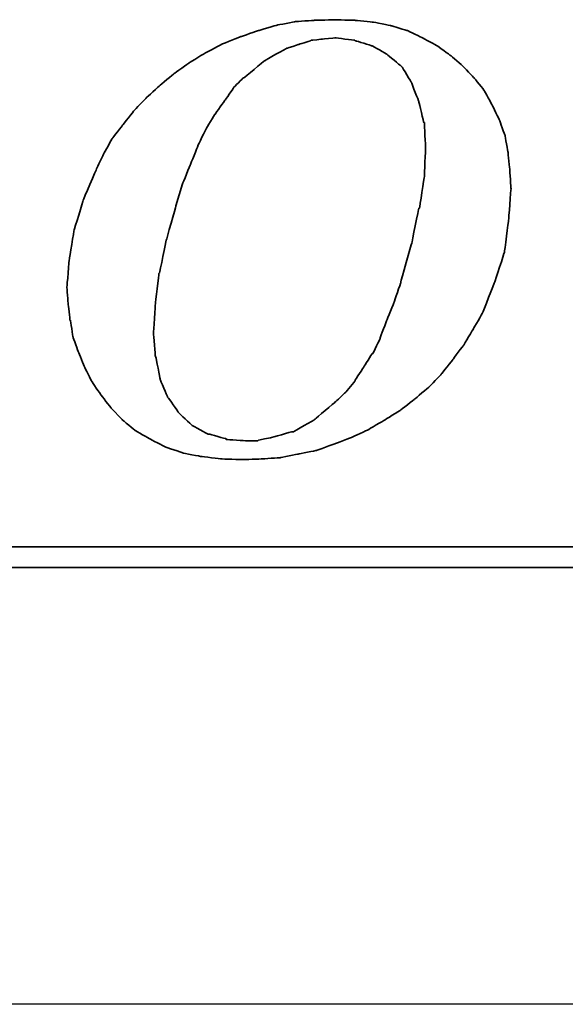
# Model space of a CAD drawing. Header units: millimetres. Extents: x -257 to 3135, y -1556 to 860.
# Tile 185 of 256: x 56.41 to 61.73, y -746.25 to -736.63. Entities that reach past the tile are written whole.
import ezdxf
from ezdxf.lldxf.tags import DXFTag

# ---------------------------------------------------------------- set-up
doc = ezdxf.new("R2010")
doc.units = ezdxf.units.MM
doc.layers.get('0').update_dxf_attribs({"linetype": 'CONTINUOUS'})
doc.layers.add('DIM', color=4, linetype='CONTINUOUS')
doc.layers.add('layer 1', color=7, linetype='CONTINUOUS')
tags = doc.linetypes.add('DASHED', pattern=[25.72, 12.86, -12.86]).pattern_tags.tags
tags[6:7] = [DXFTag(74, 4), DXFTag(75, 0), DXFTag(340, '0'), DXFTag(46, 0.0), DXFTag(50, 0.0), DXFTag(44, 0.0), DXFTag(45, 0.0)]
tags[4:5] = [DXFTag(74, 4), DXFTag(75, 0), DXFTag(340, '0'), DXFTag(46, 0.0), DXFTag(50, 0.0), DXFTag(44, 0.0), DXFTag(45, 0.0)]

# ---------------------------------------------------------------- blocks, each defined once
blk = doc.blocks.new('TBI MOTION logo(完整正式版)')
at = {"layer": 'layer 1', "color": 22, "lineweight": 35}
for points, knots in [([(-11.34375, -6.98375), (-11.34375, -6.98375), (-10.91375, -7.43875), (-10.91375, -7.43875), (-10.91375, -7.43875), (-10.91375, -7.43875), (-10.38625, -7.87125), (-10.38625, -7.87125), (-10.38625, -7.87125), (-10.38625, -7.87125), (-9.81125, -8.20375), (-9.81125, -8.20375), (-9.81125, -8.20375), (-9.81125, -8.20375), (-9.21125, -8.51875), (-9.21125, -8.51875), (-9.21125, -8.51875), (-9.21125, -8.51875), (-8.51625, -8.75875), (-8.51625, -8.75875), (-8.51625, -8.75875), (-8.51625, -8.75875), (-7.77125, -8.90375), (-7.77125, -8.90375), (-7.77125, -8.90375), (-7.77125, -8.90375), (-6.97875, -8.99875), (-6.97875, -8.99875), (-6.97875, -8.99875), (-6.97875, -8.99875), (-6.14125, -9.02375), (-6.14125, -9.02375), (-6.14125, -9.02375), (-6.14125, -9.02375), (-5.37125, -8.99875), (-5.37125, -8.99875), (-5.37125, -8.99875), (-5.37125, -8.99875), (-4.65375, -8.94875), (-4.65375, -8.94875), (-4.65375, -8.94875), (-4.65375, -8.94875), (-3.93375, -8.80625), (-3.93375, -8.80625), (-3.93375, -8.80625), (-3.93375, -8.80625), (-3.21375, -8.66375), (-3.21375, -8.66375), (-3.21375, -8.66375), (-3.21375, -8.66375), (-2.49375, -8.39875), (-2.49375, -8.39875), (-2.49375, -8.39875), (-2.49375, -8.39875), (-1.79875, -8.13375), (-1.79875, -8.13375), (-1.79875, -8.13375), (-1.79875, -8.13375), (-1.17375, -7.84375), (-1.17375, -7.84375), (-1.17375, -7.84375), (-1.17375, -7.84375), (-0.52375, -7.46375), (-0.52375, -7.46375), (-0.52375, -7.46375), (-0.52375, -7.46375), (0.10124, -7.07875), (0.10124, -7.07875), (0.10124, -7.07875), (0.10124, -7.07875), (0.67625, -6.62375), (0.67625, -6.62375), (0.67625, -6.62375), (0.67625, -6.62375), (1.24874, -6.14375), (1.24874, -6.14375), (1.24874, -6.14375), (1.24874, -6.14375), (1.72874, -5.64125), (1.72874, -5.64125), (1.72874, -5.64125), (1.72874, -5.64125), (2.18624, -5.06375), (2.18624, -5.06375), (2.18624, -5.06375), (2.18624, -5.06375), (2.61625, -4.48874), (2.61625, -4.48874), (2.61625, -4.48874), (2.61625, -4.48874), (3.00125, -3.83874), (3.00125, -3.83874), (3.00125, -3.83874), (3.00125, -3.83874), (3.36124, -3.21374), (3.36124, -3.21374), (3.36124, -3.21374), (3.36124, -3.21374), (3.84374, -1.99125), (3.84374, -1.99125), (3.84374, -1.99125), (3.84374, -1.99125), (4.22625, -0.81875), (4.22625, -0.81875), (4.22625, -0.81875), (4.22625, -0.81875), (4.39125, 0.45624), (4.39125, 0.45624), (4.39125, 0.45624), (4.39125, 0.45624), (4.48874, 1.70124), (4.48874, 1.70124), (4.48874, 1.70124), (4.48874, 1.70124), (4.43874, 2.44625), (4.43874, 2.44625), (4.43874, 2.44625), (4.43874, 2.44625), (4.36874, 3.14125), (4.36874, 3.14125), (4.36874, 3.14125), (4.36874, 3.14125), (4.25125, 3.81125), (4.25125, 3.81125), (4.25125, 3.81125), (4.25125, 3.81125), (4.03124, 4.41125), (4.03124, 4.41125), (4.03124, 4.41125), (4.03124, 4.41125), (3.74374, 5.01125), (3.74374, 5.01125), (3.74374, 5.01125), (3.74374, 5.01125), (3.43124, 5.58875), (3.43124, 5.58875), (3.43124, 5.58875), (3.43124, 5.58875), (3.02625, 6.09125), (3.02625, 6.09125), (3.02625, 6.09125), (3.02625, 6.09125), (2.59374, 6.54875), (2.59374, 6.54875), (2.59374, 6.54875), (2.59374, 6.54875), (2.09124, 6.98125), (2.09124, 6.98125), (2.09124, 6.98125), (2.09124, 6.98125), (1.56124, 7.36625), (1.56124, 7.36625), (1.56124, 7.36625), (1.56124, 7.36625), (0.98624, 7.67625), (0.98624, 7.67625), (0.98624, 7.67625), (0.98624, 7.67625), (0.38624, 7.96375), (0.38624, 7.96375), (0.38624, 7.96375), (0.38624, 7.96375), (-0.25875, 8.15625), (-0.25875, 8.15625), (-0.25875, 8.15625), (-0.25875, 8.15625), (-0.98125, 8.30125), (-0.98125, 8.30125), (-0.98125, 8.30125), (-0.98125, 8.30125), (-1.70124, 8.37125), (-1.70124, 8.37125), (-1.70124, 8.37125), (-1.70124, 8.37125), (-2.49375, 8.39624), (-2.49375, 8.39624), (-2.49375, 8.39624), (-2.49375, 8.39624), (-3.28625, 8.37125), (-3.28625, 8.37125), (-3.28625, 8.37125), (-3.28625, 8.37125), (-4.05125, 8.32125), (-4.05125, 8.32125), (-4.05125, 8.32125), (-4.05125, 8.32125), (-4.77375, 8.18125), (-4.77375, 8.18125), (-4.77375, 8.18125), (-4.77375, 8.18125), (-5.51625, 7.96375), (-5.51625, 7.96375), (-5.51625, 7.96375), (-5.51625, 7.96375), (-6.21125, 7.72625), (-6.21125, 7.72625), (-6.21125, 7.72625), (-6.21125, 7.72625), (-6.92875, 7.43625), (-6.92875, 7.43625), (-6.92875, 7.43625), (-6.92875, 7.43625), (-7.57875, 7.10125), (-7.57875, 7.10125), (-7.57875, 7.10125), (-7.57875, 7.10125), (-8.24875, 6.69125), (-8.24875, 6.69125), (-8.24875, 6.69125), (-8.24875, 6.69125), (-8.84875, 6.26125), (-8.84875, 6.26125), (-8.84875, 6.26125), (-8.84875, 6.26125), (-9.42625, 5.78125), (-9.42625, 5.78125), (-9.42625, 5.78125), (-9.42625, 5.78125), (-9.95375, 5.30125), (-9.95375, 5.30125), (-9.95375, 5.30125), (-9.95375, 5.30125), (-10.43375, 4.79624), (-10.43375, 4.79624), (-10.43375, 4.79624), (-10.43375, 4.79624), (-10.88875, 4.22125), (-10.88875, 4.22125), (-10.88875, 4.22125), (-10.88875, 4.22125), (-11.29875, 3.69375), (-11.29875, 3.69375), (-11.29875, 3.69375), (-11.29875, 3.69375), (-11.63375, 3.09125), (-11.63375, 3.09125), (-11.63375, 3.09125), (-11.63375, 3.09125), (-11.91875, 2.49625), (-11.91875, 2.49625), (-11.91875, 2.49625), (-11.91875, 2.49625), (-12.44875, 1.24625), (-12.44875, 1.24625), (-12.44875, 1.24625), (-12.44875, 1.24625), (-12.80875, 0.06874), (-12.80875, 0.06874), (-12.80875, 0.06874), (-12.80875, 0.06874), (-12.99875, -1.07875), (-12.99875, -1.07875), (-12.99875, -1.07875), (-12.99875, -1.07875), (-13.09375, -2.18375), (-13.09375, -2.18375), (-13.09375, -2.18375), (-13.09375, -2.18375), (-13.04875, -2.85375), (-13.04875, -2.85375), (-13.04875, -2.85375), (-13.04875, -2.85375), (-12.97375, -3.50375), (-12.97375, -3.50375), (-12.97375, -3.50375), (-12.97375, -3.50375), (-12.95375, -3.50375), (-12.95375, -3.50375), (-12.95375, -3.50375), (-12.95375, -3.50375), (-12.85375, -4.17375), (-12.85375, -4.17375), (-12.85375, -4.17375), (-12.85375, -4.17375), (-12.63875, -4.77624), (-12.63875, -4.77624), (-12.63875, -4.77624), (-12.63875, -4.77624), (-12.39875, -5.35125), (-12.39875, -5.35125), (-12.39875, -5.35125), (-12.39875, -5.35125), (-12.11375, -5.92875), (-12.11375, -5.92875), (-12.11375, -5.92875), (-12.11375, -5.92875), (-11.75375, -6.45375), (-11.75375, -6.45375), (-11.75375, -6.45375), (-11.75375, -6.45375), (-11.34375, -6.98375), (-11.34375, -6.98375)], [0, 0, 0, 0, 0.01369863, 0.01369863, 0.01369863, 0.01369864, 0.02739726, 0.02739726, 0.02739726, 0.02739727, 0.04109589, 0.04109589, 0.04109589, 0.0410959, 0.05479452, 0.05479452, 0.05479452, 0.05479453, 0.06849315, 0.06849315, 0.06849315, 0.06849316, 0.08219178, 0.08219178, 0.08219178, 0.08219179, 0.09589041, 0.09589041, 0.09589041, 0.09589042, 0.10958904, 0.10958904, 0.10958904, 0.10958905, 0.12328767, 0.12328767, 0.12328767, 0.12328768, 0.1369863, 0.1369863, 0.1369863, 0.13698631, 0.15068493, 0.15068493, 0.15068493, 0.15068494, 0.16438356, 0.16438356, 0.16438356, 0.16438357, 0.17808219, 0.17808219, 0.17808219, 0.1780822, 0.19178082, 0.19178082, 0.19178082, 0.19178083, 0.20547945, 0.20547945, 0.20547945, 0.20547946, 0.21917808, 0.21917808, 0.21917808, 0.21917809, 0.23287671, 0.23287671, 0.23287671, 0.23287672, 0.24657534, 0.24657534, 0.24657534, 0.24657535, 0.26027397, 0.26027397, 0.26027397, 0.26027398, 0.2739726, 0.2739726, 0.2739726, 0.27397261, 0.28767123, 0.28767123, 0.28767123, 0.28767124, 0.30136986, 0.30136986, 0.30136986, 0.30136987, 0.31506849, 0.31506849, 0.31506849, 0.3150685, 0.32876712, 0.32876712, 0.32876712, 0.32876713, 0.34246575, 0.34246575, 0.34246575, 0.34246576, 0.35616438, 0.35616438, 0.35616438, 0.35616439, 0.36986301, 0.36986301, 0.36986301, 0.36986302, 0.38356164, 0.38356164, 0.38356164, 0.38356165, 0.39726027, 0.39726027, 0.39726027, 0.39726028, 0.4109589, 0.4109589, 0.4109589, 0.41095891, 0.42465753, 0.42465753, 0.42465753, 0.42465754, 0.43835616, 0.43835616, 0.43835616, 0.43835617, 0.45205479, 0.45205479, 0.45205479, 0.4520548, 0.46575342, 0.46575342, 0.46575342, 0.46575343, 0.47945205, 0.47945205, 0.47945205, 0.47945206, 0.49315068, 0.49315068, 0.49315068, 0.49315069, 0.50684932, 0.50684932, 0.50684932, 0.50684933, 0.52054795, 0.52054795, 0.52054795, 0.52054796, 0.53424658, 0.53424658, 0.53424658, 0.53424659, 0.54794521, 0.54794521, 0.54794521, 0.54794522, 0.56164384, 0.56164384, 0.56164384, 0.56164385, 0.57534247, 0.57534247, 0.57534247, 0.57534248, 0.5890411, 0.5890411, 0.5890411, 0.58904111, 0.60273973, 0.60273973, 0.60273973, 0.60273974, 0.61643836, 0.61643836, 0.61643836, 0.61643837, 0.63013699, 0.63013699, 0.63013699, 0.630137, 0.64383562, 0.64383562, 0.64383562, 0.64383563, 0.65753425, 0.65753425, 0.65753425, 0.65753426, 0.67123288, 0.67123288, 0.67123288, 0.67123289, 0.68493151, 0.68493151, 0.68493151, 0.68493152, 0.69863014, 0.69863014, 0.69863014, 0.69863015, 0.71232877, 0.71232877, 0.71232877, 0.71232878, 0.7260274, 0.7260274, 0.7260274, 0.72602741, 0.73972603, 0.73972603, 0.73972603, 0.73972604, 0.75342466, 0.75342466, 0.75342466, 0.75342467, 0.76712329, 0.76712329, 0.76712329, 0.7671233, 0.78082192, 0.78082192, 0.78082192, 0.78082193, 0.79452055, 0.79452055, 0.79452055, 0.79452056, 0.80821918, 0.80821918, 0.80821918, 0.80821919, 0.82191781, 0.82191781, 0.82191781, 0.82191782, 0.83561644, 0.83561644, 0.83561644, 0.83561645, 0.84931507, 0.84931507, 0.84931507, 0.84931508, 0.8630137, 0.8630137, 0.8630137, 0.86301371, 0.87671233, 0.87671233, 0.87671233, 0.87671234, 0.89041096, 0.89041096, 0.89041096, 0.89041097, 0.90410959, 0.90410959, 0.90410959, 0.9041096, 0.91780822, 0.91780822, 0.91780822, 0.91780823, 0.93150685, 0.93150685, 0.93150685, 0.93150686, 0.94520548, 0.94520548, 0.94520548, 0.94520549, 0.95890411, 0.95890411, 0.95890411, 0.95890412, 0.97260274, 0.97260274, 0.97260274, 0.97260275, 0.98630137, 0.98630137, 0.98630137, 0.98630138, 1, 1, 1, 1]), ([(-8.77875, 1.03124), (-8.77875, 1.03124), (-8.51625, 1.89625), (-8.51625, 1.89625), (-8.51625, 1.89625), (-8.51625, 1.89625), (-8.20375, 2.66375), (-8.20375, 2.66375), (-8.20375, 2.66375), (-8.20375, 2.66375), (-7.91625, 3.38125), (-7.91625, 3.38125), (-7.91625, 3.38125), (-7.91625, 3.38125), (-7.91625, 3.40624), (-7.91625, 3.40624), (-7.91625, 3.40624), (-7.91625, 3.40624), (-7.57875, 4.07624), (-7.57875, 4.07624), (-7.57875, 4.07624), (-7.57875, 4.07624), (-7.24375, 4.65125), (-7.24375, 4.65125), (-7.24375, 4.65125), (-7.24375, 4.65125), (-7.21875, 4.65125), (-7.21875, 4.65125), (-7.21875, 4.65125), (-7.21875, 4.65125), (-7.21875, 4.67624), (-7.21875, 4.67624), (-7.21875, 4.67624), (-7.21875, 4.67624), (-6.83625, 5.20375), (-6.83625, 5.20375), (-6.83625, 5.20375), (-6.83625, 5.20375), (-6.49875, 5.68625), (-6.49875, 5.68625), (-6.49875, 5.68625), (-6.49875, 5.68625), (-6.49875, 5.70625), (-6.49875, 5.70625), (-6.49875, 5.70625), (-6.49875, 5.70625), (-6.11625, 6.09125), (-6.11625, 6.09125), (-6.11625, 6.09125), (-6.11625, 6.09125), (-6.09125, 6.09125), (-6.09125, 6.09125), (-6.09125, 6.09125), (-6.09125, 6.09125), (-5.27375, 6.76625), (-5.27375, 6.76625), (-5.27375, 6.76625), (-5.27375, 6.76625), (-5.24875, 6.76625), (-5.24875, 6.76625), (-5.24875, 6.76625), (-5.24875, 6.76625), (-5.24875, 6.78625), (-5.24875, 6.78625), (-5.24875, 6.78625), (-5.24875, 6.78625), (-4.38875, 7.26624), (-4.38875, 7.26624), (-4.38875, 7.26624), (-4.38875, 7.26624), (-4.36125, 7.26624), (-4.36125, 7.26624), (-4.36125, 7.26624), (-4.36125, 7.26624), (-3.93375, 7.41125), (-3.93375, 7.41125), (-3.93375, 7.41125), (-3.93375, 7.41125), (-3.47375, 7.55625), (-3.47375, 7.55625), (-3.47375, 7.55625), (-3.47375, 7.55625), (-3.45375, 7.55625), (-3.45375, 7.55625), (-3.45375, 7.55625), (-3.45375, 7.55625), (-3.42875, 7.58124), (-3.42875, 7.58124), (-3.42875, 7.58124), (-3.42875, 7.58124), (-2.97375, 7.62625), (-2.97375, 7.62625), (-2.97375, 7.62625), (-2.97375, 7.62625), (-2.49375, 7.67625), (-2.49375, 7.67625), (-2.49375, 7.67625), (-2.49375, 7.67625), (-2.46875, 7.67625), (-2.46875, 7.67625), (-2.46875, 7.67625), (-2.46875, 7.67625), (-1.70124, 7.58124), (-1.70124, 7.58124), (-1.70124, 7.58124), (-1.70124, 7.58124), (-1.67875, 7.55625), (-1.67875, 7.55625), (-1.67875, 7.55625), (-1.67875, 7.55625), (-1.65375, 7.55625), (-1.65375, 7.55625), (-1.65375, 7.55625), (-1.65375, 7.55625), (-1.03125, 7.36625), (-1.03125, 7.36625), (-1.03125, 7.36625), (-1.03125, 7.36625), (-1.00625, 7.36625), (-1.00625, 7.36625), (-1.00625, 7.36625), (-1.00625, 7.36625), (-0.43124, 7.02624), (-0.43124, 7.02624), (-0.43124, 7.02624), (-0.43124, 7.02624), (-0.40625, 7.00624), (-0.40625, 7.00624), (-0.40625, 7.00624), (-0.40625, 7.00624), (0.12124, 6.57124), (0.12124, 6.57124), (0.12124, 6.57124), (0.12124, 6.57124), (0.14624, 6.54875), (0.14624, 6.54875), (0.14624, 6.54875), (0.14624, 6.54875), (0.17124, 6.52375), (0.17124, 6.52375), (0.17124, 6.52375), (0.17124, 6.52375), (0.55625, 5.89875), (0.55625, 5.89875), (0.55625, 5.89875), (0.55625, 5.89875), (0.55625, 5.87625), (0.55625, 5.87625), (0.55625, 5.87625), (0.55625, 5.87625), (0.84124, 5.15625), (0.84124, 5.15625), (0.84124, 5.15625), (0.84124, 5.15625), (0.84124, 5.13125), (0.84124, 5.13125), (0.84124, 5.13125), (0.84124, 5.13125), (1.03624, 4.31875), (1.03624, 4.31875), (1.03624, 4.31875), (1.03624, 4.31875), (1.05624, 4.31875), (1.05624, 4.31875), (1.05624, 4.31875), (1.05624, 4.31875), (1.05624, 4.29125), (1.05624, 4.29125), (1.05624, 4.29125), (1.05624, 4.29125), (1.10625, 3.33125), (1.10625, 3.33125), (1.10625, 3.33125), (1.10625, 3.33125), (1.10625, 3.30875), (1.10625, 3.30875), (1.10625, 3.30875), (1.10625, 3.30875), (1.05624, 2.20624), (1.05624, 2.20624), (1.05624, 2.20624), (1.05624, 2.20624), (1.05624, 2.18124), (1.05624, 2.18124), (1.05624, 2.18124), (1.05624, 2.18124), (0.86624, 0.93624), (0.86624, 0.93624), (0.86624, 0.93624), (0.86624, 0.93624), (0.84124, 0.93624), (0.84124, 0.93624), (0.84124, 0.93624), (0.84124, 0.93624), (0.55625, -0.45874), (0.55625, -0.45874), (0.55625, -0.45874), (0.55625, -0.45874), (0.12124, -1.99125), (0.12124, -1.99125), (0.12124, -1.99125), (0.12124, -1.99125), (0.12124, -2.01874), (0.12124, -2.01874), (0.12124, -2.01874), (0.12124, -2.01874), (-0.13874, -2.78375), (-0.13874, -2.78375), (-0.13874, -2.78375), (-0.13874, -2.78375), (-0.43124, -3.50375), (-0.43124, -3.50375), (-0.43124, -3.50375), (-0.43124, -3.50375), (-0.69375, -4.19875), (-0.69375, -4.19875), (-0.69375, -4.19875), (-0.69375, -4.19875), (-0.69375, -4.22375), (-0.69375, -4.22375), (-0.69375, -4.22375), (-0.69375, -4.22375), (-0.98125, -4.82374), (-0.98125, -4.82374), (-0.98125, -4.82374), (-0.98125, -4.82374), (-1.00625, -4.82374), (-1.00625, -4.82374), (-1.00625, -4.82374), (-1.00625, -4.82374), (-1.33875, -5.35125), (-1.33875, -5.35125), (-1.33875, -5.35125), (-1.33875, -5.35125), (-1.67875, -5.87875), (-1.67875, -5.87875), (-1.67875, -5.87875), (-1.67875, -5.87875), (-1.67875, -5.90375), (-1.67875, -5.90375), (-1.67875, -5.90375), (-1.67875, -5.90375), (-2.05875, -6.35875), (-2.05875, -6.35875), (-2.05875, -6.35875), (-2.05875, -6.35875), (-2.08375, -6.38375), (-2.08375, -6.38375), (-2.08375, -6.38375), (-2.08375, -6.38375), (-2.46875, -6.74375), (-2.46875, -6.74375), (-2.46875, -6.74375), (-2.46875, -6.74375), (-3.25875, -7.41625), (-3.25875, -7.41625), (-3.25875, -7.41625), (-3.25875, -7.41625), (-3.28625, -7.43875), (-3.28625, -7.43875), (-3.28625, -7.43875), (-3.28625, -7.43875), (-4.12375, -7.91875), (-4.12375, -7.91875), (-4.12375, -7.91875), (-4.12375, -7.91875), (-4.14875, -7.91875), (-4.14875, -7.91875), (-4.14875, -7.91875), (-4.14875, -7.91875), (-4.17125, -7.91875), (-4.17125, -7.91875), (-4.17125, -7.91875), (-4.17125, -7.91875), (-5.03375, -8.15875), (-5.03375, -8.15875), (-5.03375, -8.15875), (-5.03375, -8.15875), (-5.51625, -8.25625), (-5.51625, -8.25625), (-5.51625, -8.25625), (-5.51625, -8.25625), (-5.54125, -8.27875), (-5.54125, -8.27875), (-5.54125, -8.27875), (-5.54125, -8.27875), (-5.56375, -8.27875), (-5.56375, -8.27875), (-5.56375, -8.27875), (-5.56375, -8.27875), (-5.99625, -8.27875), (-5.99625, -8.27875), (-5.99625, -8.27875), (-5.99625, -8.27875), (-6.76375, -8.23125), (-6.76375, -8.23125), (-6.76375, -8.23125), (-6.76375, -8.23125), (-6.78875, -8.23125), (-6.78875, -8.23125), (-6.78875, -8.23125), (-6.78875, -8.23125), (-6.78875, -8.20375), (-6.78875, -8.20375), (-6.78875, -8.20375), (-6.78875, -8.20375), (-7.45875, -8.01375), (-7.45875, -8.01375), (-7.45875, -8.01375), (-7.45875, -8.01375), (-7.48375, -8.01375), (-7.48375, -8.01375), (-7.48375, -8.01375), (-7.48375, -8.01375), (-7.50875, -8.01375), (-7.50875, -8.01375), (-7.50875, -8.01375), (-7.50875, -8.01375), (-8.13125, -7.67875), (-8.13125, -7.67875), (-8.13125, -7.67875), (-8.13125, -7.67875), (-8.15625, -7.65375), (-8.15625, -7.65375), (-8.15625, -7.65375), (-8.15625, -7.65375), (-8.65875, -7.17375), (-8.65875, -7.17375), (-8.65875, -7.17375), (-8.65875, -7.17375), (-8.68375, -7.14875), (-8.68375, -7.14875), (-8.68375, -7.14875), (-8.68375, -7.14875), (-9.08875, -6.57375), (-9.08875, -6.57375), (-9.08875, -6.57375), (-9.08875, -6.57375), (-9.11375, -6.54875), (-9.11375, -6.54875), (-9.11375, -6.54875), (-9.11375, -6.54875), (-9.11375, -6.52875), (-9.11375, -6.52875), (-9.11375, -6.52875), (-9.11375, -6.52875), (-9.40375, -5.85375), (-9.40375, -5.85375), (-9.40375, -5.85375), (-9.40375, -5.85375), (-9.40375, -5.82875), (-9.40375, -5.82875), (-9.40375, -5.82875), (-9.40375, -5.82875), (-9.56875, -4.96875), (-9.56875, -4.96875), (-9.56875, -4.96875), (-9.56875, -4.96875), (-9.59375, -4.94375), (-9.59375, -4.94375), (-9.59375, -4.94375), (-9.59375, -4.94375), (-9.66375, -4.03375), (-9.66375, -4.03375), (-9.66375, -4.03375), (-9.66375, -4.03375), (-9.66375, -4.00875), (-9.66375, -4.00875), (-9.66375, -4.00875), (-9.66375, -4.00875), (-9.59375, -2.85375), (-9.59375, -2.85375), (-9.59375, -2.85375), (-9.59375, -2.85375), (-9.45125, -1.65875), (-9.45125, -1.65875), (-9.45125, -1.65875), (-9.45125, -1.65875), (-9.42625, -1.63375), (-9.42625, -1.63375), (-9.42625, -1.63375), (-9.42625, -1.63375), (-9.16125, -0.33875), (-9.16125, -0.33875), (-9.16125, -0.33875), (-9.16125, -0.33875), (-8.77875, 1.00624), (-8.77875, 1.00624), (-8.77875, 1.00624), (-8.77875, 1.00624), (-8.77875, 1.03124), (-8.77875, 1.03124)], [0, 0, 0, 0, 0.01020408, 0.01020408, 0.01020408, 0.01020409, 0.02040816, 0.02040816, 0.02040816, 0.02040817, 0.03061224, 0.03061224, 0.03061224, 0.03061225, 0.04081633, 0.04081633, 0.04081633, 0.04081634, 0.05102041, 0.05102041, 0.05102041, 0.05102042, 0.06122449, 0.06122449, 0.06122449, 0.0612245, 0.07142857, 0.07142857, 0.07142857, 0.07142858, 0.08163265, 0.08163265, 0.08163265, 0.08163266, 0.09183673, 0.09183673, 0.09183673, 0.09183674, 0.10204082, 0.10204082, 0.10204082, 0.10204083, 0.1122449, 0.1122449, 0.1122449, 0.11224491, 0.12244898, 0.12244898, 0.12244898, 0.12244899, 0.13265306, 0.13265306, 0.13265306, 0.13265307, 0.14285714, 0.14285714, 0.14285714, 0.14285715, 0.15306122, 0.15306122, 0.15306122, 0.15306123, 0.16326531, 0.16326531, 0.16326531, 0.16326532, 0.17346939, 0.17346939, 0.17346939, 0.1734694, 0.18367347, 0.18367347, 0.18367347, 0.18367348, 0.19387755, 0.19387755, 0.19387755, 0.19387756, 0.20408163, 0.20408163, 0.20408163, 0.20408164, 0.21428571, 0.21428571, 0.21428571, 0.21428572, 0.2244898, 0.2244898, 0.2244898, 0.22448981, 0.23469388, 0.23469388, 0.23469388, 0.23469389, 0.24489796, 0.24489796, 0.24489796, 0.24489797, 0.25510204, 0.25510204, 0.25510204, 0.25510205, 0.26530612, 0.26530612, 0.26530612, 0.26530613, 0.2755102, 0.2755102, 0.2755102, 0.27551021, 0.28571429, 0.28571429, 0.28571429, 0.2857143, 0.29591837, 0.29591837, 0.29591837, 0.29591838, 0.30612245, 0.30612245, 0.30612245, 0.30612246, 0.31632653, 0.31632653, 0.31632653, 0.31632654, 0.32653061, 0.32653061, 0.32653061, 0.32653062, 0.33673469, 0.33673469, 0.33673469, 0.3367347, 0.34693878, 0.34693878, 0.34693878, 0.34693879, 0.35714286, 0.35714286, 0.35714286, 0.35714287, 0.36734694, 0.36734694, 0.36734694, 0.36734695, 0.37755102, 0.37755102, 0.37755102, 0.37755103, 0.3877551, 0.3877551, 0.3877551, 0.38775511, 0.39795918, 0.39795918, 0.39795918, 0.39795919, 0.40816327, 0.40816327, 0.40816327, 0.40816328, 0.41836735, 0.41836735, 0.41836735, 0.41836736, 0.42857143, 0.42857143, 0.42857143, 0.42857144, 0.43877551, 0.43877551, 0.43877551, 0.43877552, 0.44897959, 0.44897959, 0.44897959, 0.4489796, 0.45918367, 0.45918367, 0.45918367, 0.45918368, 0.46938776, 0.46938776, 0.46938776, 0.46938777, 0.47959184, 0.47959184, 0.47959184, 0.47959185, 0.48979592, 0.48979592, 0.48979592, 0.48979593, 0.5, 0.5, 0.5, 0.50000001, 0.51020408, 0.51020408, 0.51020408, 0.51020409, 0.52040816, 0.52040816, 0.52040816, 0.52040817, 0.53061224, 0.53061224, 0.53061224, 0.53061225, 0.54081633, 0.54081633, 0.54081633, 0.54081634, 0.55102041, 0.55102041, 0.55102041, 0.55102042, 0.56122449, 0.56122449, 0.56122449, 0.5612245, 0.57142857, 0.57142857, 0.57142857, 0.57142858, 0.58163265, 0.58163265, 0.58163265, 0.58163266, 0.59183673, 0.59183673, 0.59183673, 0.59183674, 0.60204082, 0.60204082, 0.60204082, 0.60204083, 0.6122449, 0.6122449, 0.6122449, 0.61224491, 0.62244898, 0.62244898, 0.62244898, 0.62244899, 0.63265306, 0.63265306, 0.63265306, 0.63265307, 0.64285714, 0.64285714, 0.64285714, 0.64285715, 0.65306122, 0.65306122, 0.65306122, 0.65306123, 0.66326531, 0.66326531, 0.66326531, 0.66326532, 0.67346939, 0.67346939, 0.67346939, 0.6734694, 0.68367347, 0.68367347, 0.68367347, 0.68367348, 0.69387755, 0.69387755, 0.69387755, 0.69387756, 0.70408163, 0.70408163, 0.70408163, 0.70408164, 0.71428571, 0.71428571, 0.71428571, 0.71428572, 0.7244898, 0.7244898, 0.7244898, 0.72448981, 0.73469388, 0.73469388, 0.73469388, 0.73469389, 0.74489796, 0.74489796, 0.74489796, 0.74489797, 0.75510204, 0.75510204, 0.75510204, 0.75510205, 0.76530612, 0.76530612, 0.76530612, 0.76530613, 0.7755102, 0.7755102, 0.7755102, 0.77551021, 0.78571429, 0.78571429, 0.78571429, 0.7857143, 0.79591837, 0.79591837, 0.79591837, 0.79591838, 0.80612245, 0.80612245, 0.80612245, 0.80612246, 0.81632653, 0.81632653, 0.81632653, 0.81632654, 0.82653061, 0.82653061, 0.82653061, 0.82653062, 0.83673469, 0.83673469, 0.83673469, 0.8367347, 0.84693878, 0.84693878, 0.84693878, 0.84693879, 0.85714286, 0.85714286, 0.85714286, 0.85714287, 0.86734694, 0.86734694, 0.86734694, 0.86734695, 0.87755102, 0.87755102, 0.87755102, 0.87755103, 0.8877551, 0.8877551, 0.8877551, 0.88775511, 0.89795918, 0.89795918, 0.89795918, 0.89795919, 0.90816327, 0.90816327, 0.90816327, 0.90816328, 0.91836735, 0.91836735, 0.91836735, 0.91836736, 0.92857143, 0.92857143, 0.92857143, 0.92857144, 0.93877551, 0.93877551, 0.93877551, 0.93877552, 0.94897959, 0.94897959, 0.94897959, 0.9489796, 0.95918367, 0.95918367, 0.95918367, 0.95918368, 0.96938776, 0.96938776, 0.96938776, 0.96938777, 0.97959184, 0.97959184, 0.97959184, 0.97959185, 0.98979592, 0.98979592, 0.98979592, 0.98979593, 1, 1, 1, 1]), ([(75.90875, -9.47875), (75.90875, -9.47875), (75.90875, -12.28625), (75.90875, -12.28625), (75.90875, -12.28625), (75.90875, -12.28625), (75.90875, -12.47875), (75.90875, -12.47875), (75.90875, -12.47875), (75.90875, -12.47875), (75.71625, -12.47875), (75.71625, -12.47875), (75.71625, -12.47875), (75.71625, -12.47875), (-88.32875, -12.47875), (-88.32875, -12.47875), (-88.32875, -12.47875), (-88.32875, -12.47875), (-88.32875, -13.29375), (-88.32875, -13.29375), (-88.32875, -13.29375), (-88.32875, -13.29375), (82.89125, -13.29375), (82.89125, -13.29375), (82.89125, -13.29375), (82.89125, -13.29375), (75.90875, -9.47875), (75.90875, -9.47875)], [0, 0, 0, 0, 0.14285714, 0.14285714, 0.14285714, 0.14285715, 0.28571429, 0.28571429, 0.28571429, 0.2857143, 0.42857143, 0.42857143, 0.42857143, 0.42857144, 0.57142857, 0.57142857, 0.57142857, 0.57142858, 0.71428571, 0.71428571, 0.71428571, 0.71428572, 0.85714286, 0.85714286, 0.85714286, 0.85714287, 1, 1, 1, 1])]:
    blk.add_open_spline(points, degree=3, knots=knots, dxfattribs=at)

msp = doc.modelspace()

# ---------------------------------------------------------------- linework, layer by layer
at = {"linetype": 'DASHED', "ltscale": 0.3}
msp.add_line((268.5829, -746.2497), (-31.4171, -746.2497), dxfattribs=at)

# ---------------------------------------------------------------- block references
at = {"layer": 'DIM', "color": 7, "xscale": 0.246592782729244, "yscale": 0.246592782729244, "zscale": 0.246592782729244}
msp.add_blockref('TBI MOTION logo(完整正式版)', (60.0971, -738.7049), dxfattribs=at)

doc.saveas('drawing.dxf')
